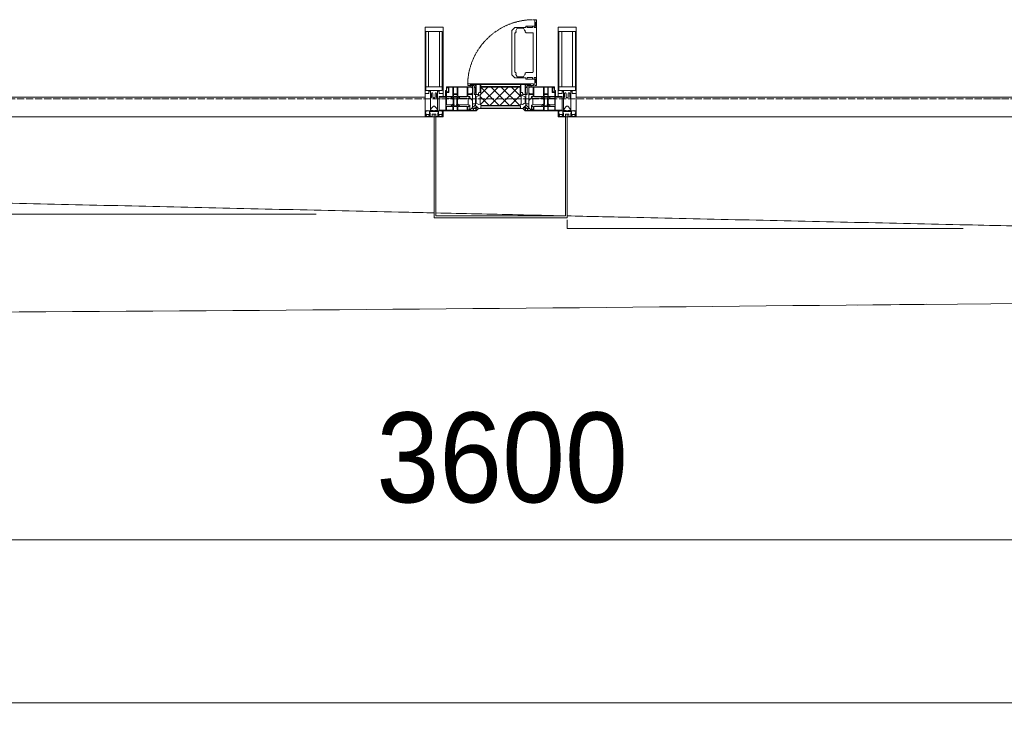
# Model space of a CAD drawing. Header units: millimetres. Extents: x 5617 to 106049, y 7718 to 209339.
# Tile 9 of 63: x 37783 to 40519, y 13650 to 15621. Entities that reach past the tile are written whole.
import ezdxf

# ---------------------------------------------------------------- set-up
doc = ezdxf.new("R2010")
doc.units = ezdxf.units.MM
doc.linetypes.add('-D1-02х01', pattern=[3, 2, -1])
doc.linetypes.add('ADSK_Линия сетки', pattern=[25, 20, -2.5, 0, -2.5])
for name, color, linetype, lineweight in [('Импосты витража', 7, 'Continuous', 18), ('Колонны', 7, 'Continuous', 18), ('Окна', 7, 'Continuous', 18), ('Оси', 7, 'Continuous', 9), ('Панели витража', 7, 'Continuous', 18), ('Размеры', 7, 'Continuous', 9), ('Размеры-100', 7, 'Continuous', 9), ('Форма', 7, 'Continuous', 18), ('Элементы узлов', 7, 'Continuous', 18)]:
    doc.layers.add(name, color=color, linetype=linetype, lineweight=lineweight)
doc.styles.add('Arial', font='arial.ttf', dxfattribs={"width": 0.9, "height": 250})
doc.dimstyles.new('Основной_2_5_мм', dxfattribs={"dimscale": 304.8, "dimtxt": 255.06485, "dimasz": 0.463911, "dimexe": 0.492126, "dimexo": 0.492126, "dimgap": 0.098425, "dimtad": 1, "dimdec": 0, "dimdsep": 46, "dimtxsty": 'Arial', "dimblk1": 'OBLIQUE', "dimblk2": 'OBLIQUE', "dimsah": 1, "dimcen": 0.09, "dimdle": 0.492126, "dimazin": 2, "dimtfac": 1, "dimtdec": 4, "dimtix": 1, "dimtmove": 0, "dimatfit": 3, "dimfxl": 1, "dimtvp": 1, "dimtolj": 1, "dimtzin": 0, "dimlwd": 20, "dimlwe": 20, "dimarcsym": 2})

# ---------------------------------------------------------------- blocks, each defined once
blk = doc.blocks.new('System Panel - A_PAN_Glass-7508020-МКСС_К4_L18_61_500_')
at = {"layer": 'Панели витража', "color": 253, "lineweight": 5, "true_color": 0xaaaaaa}
for p, q in [((656.25, 55), (-656.25, 55)), ((-656.25, 55), (-656.25, 0)), ((656.25, 0), (656.25, 55)), ((-656.25, 0), (656.25, 0))]:
    blk.add_line(p, q, dxfattribs=at)
blk = doc.blocks.new('A_PAN_Створка - 383мм-V53-МКСС_К4_L18_61_500_')
at = {"layer": 'Панели витража', "lineweight": 5}
h = blk.add_hatch(dxfattribs=at)
h.set_pattern_fill('FP_7', color=256, style=0, pattern_type=2)
h.set_pattern_definition([(45, (-113350, -15350), (-14.1421356, 14.1421356), []), (135, (-113350, -15350), (-14.1421356, -14.1421356), [])])
h.paths.add_polyline_path([(-54.5, 31.8), (54.5, 31.8), (54.9, 34.1), (57.2, 36.4), (57.2, 60.8), (54.6, 63.4), (53.6, 82.7), (-54.6, 81.8), (-54.6, 63.4), (-57.2, 60.8), (-57.2, 36.4), (-54.9, 34.1)])
at = {"layer": 'Окна', "lineweight": 5}
for p, q in [((39.7, 249), (31.1, 240.4)), ((70.1, 249), (39.7, 249)), ((45.9, 246.8), (45, 244.7)), ((63.3, 246.8), (45.9, 246.8)), ((64.1, 245), (63.3, 246.8)), ((70.1, 252.9), (70.1, 249)), ((95.1, 252.9), (70.1, 252.9)), ((74.1, 248.4), (74.1, 252.9)), ((89.1, 248.4), (74.1, 248.4)), ((89.1, 252.9), (89.1, 248.4)), ((93.1, 248.4), (93.1, 252.9)), ((97.9, 248.4), (93.1, 248.4)), ((95.1, 270.5), (95.1, 252.9)), ((99.6, 270.5), (95.1, 270.5)), ((97.9, 262.4), (95.1, 262.4)), ((97.9, 262.4), (97.9, 248.4)), ((99.6, 270.5), (99.6, 87.5)), ((31.1, 117.6), (31.1, 240.4)), ((41.4, 234.2), (39.1, 233.8)), ((39.1, 179), (39.1, 233.8)), ((41.4, 234.2), (43.5, 236.3)), ((45, 244.7), (42.3, 239.8)), ((42.3, 239.8), (43.5, 236.3)), ((64.1, 245), (66.7, 241)), ((66.7, 241), (68.6, 239.7)), ((68.6, 239.7), (68.6, 236.4)), ((68.6, 236.4), (71.1, 233.9)), ((71.1, 233.9), (89.5, 233.9)), ((89.5, 233.9), (90.6, 232.8)), ((90.6, 125.2), (90.6, 232.8)), ((39.1, 179), (39.1, 124.2)), ((39.7, 109), (31.1, 117.6)), ((41.4, 123.8), (39.1, 124.2)), ((41.4, 123.8), (43.5, 121.7)), ((42.3, 118.2), (43.5, 121.7)), ((45, 113.3), (42.3, 118.2)), ((45.9, 111.2), (45, 113.3)), ((63.3, 111.2), (45.9, 111.2)), ((64.1, 113), (63.3, 111.2)), ((64.1, 113), (66.7, 117)), ((66.7, 117), (68.6, 118.3)), ((68.6, 121.6), (71.1, 124.1)), ((68.6, 118.3), (68.6, 121.6)), ((71.1, 124.1), (89.5, 124.1)), ((74.1, 109.6), (74.1, 105.1)), ((89.1, 109.6), (74.1, 109.6)), ((89.1, 105.1), (89.1, 109.6)), ((89.5, 124.1), (90.6, 125.2)), ((93.1, 109.6), (93.1, 105.1)), ((97.9, 109.6), (93.1, 109.6)), ((97.9, 95.6), (97.9, 109.6)), ((-150, 84), (-78, 84)), ((-150, 73.5), (-150, 84)), ((-91.5, 92), (91.5, 92)), ((-91.5, 87.5), (-91.5, 92)), ((-73.9, 87.5), (-91.5, 87.5)), ((-78, 84), (-78, 23.5)), ((-73.9, 62.5), (-73.9, 87.5)), ((70.1, 109), (39.7, 109)), ((70.1, 105.1), (70.1, 109)), ((95.1, 105.1), (70.1, 105.1)), ((73.9, 87.5), (73.9, 62.5)), ((91.5, 87.5), (73.9, 87.5)), ((78, 84), (150, 84)), ((78, 23.5), (78, 84)), ((91.5, 92), (91.5, 87.5)), ((95.1, 87.5), (95.1, 105.1)), ((97.9, 95.6), (95.1, 95.6)), ((99.6, 87.5), (95.1, 87.5)), ((150, 84), (150, 73.5)), ((-171, 57), (-156, 57)), ((-171, 17), (-171, 57)), ((-153, 73.5), (-150, 73.5)), ((-153, 60), (-153, 73.5)), ((-70, 62.5), (-73.9, 62.5)), ((-70, 32.1), (-70, 62.5)), ((70, 62.5), (70, 32.1)), ((73.9, 62.5), (70, 62.5)), ((150, 73.5), (153, 73.5)), ((153, 73.5), (153, 60)), ((156, 57), (171, 57)), ((171, 57), (171, 17)), ((-61.4, 23.5), (-70, 32.1)), ((70, 32.1), (61.4, 23.5)), ((-67.9, 17), (-171, 17)), ((-78, 23.5), (-67.9, 23.5)), ((-67.9, 23.5), (-64.6, 26.8)), ((-67.9, 17), (-67.9, 23.5)), ((-61.4, 23.5), (-67.9, 17)), ((-64.6, 26.8), (-61.4, 23.5)), ((61.4, 23.5), (-61.4, 23.5)), ((61.4, 23.5), (64.6, 26.8)), ((67.9, 17), (61.4, 23.5)), ((64.6, 26.8), (67.9, 23.5)), ((67.9, 23.5), (67.9, 17)), ((67.9, 23.5), (78, 23.5)), ((171, 17), (67.9, 17))]:
    blk.add_line(p, q, dxfattribs=at)
at = {"layer": 'Окна', "color": 253, "lineweight": 5, "true_color": 0xaaaaaa}
for p, q in [((-148.5, 82.5), (-132.4, 82.5)), ((-148.5, 81), (-148.5, 82.5)), ((-132.4, 56.6), (-132.4, 82.5)), ((-131, 82.5), (-120.8, 82.5)), ((-131, 82.5), (-131, 64.6)), ((-120.8, 82.5), (-120.8, 64.6)), ((-119.3, 82.5), (-92.5, 82.5)), ((-119.3, 56.6), (-119.3, 82.5)), ((-92.5, 56.6), (-92.5, 82.5)), ((-90.8, 82.5), (-79.5, 82.5)), ((-90.8, 64.6), (-90.8, 82.5)), ((-85, 84), (-85, 87.5)), ((-85, 87.5), (-78, 87.5)), ((-78, 84), (-85, 84)), ((-79.5, 82.5), (-79.5, 80.6)), ((-78, 87.5), (-78, 84)), ((78, 87.5), (78, 84)), ((85, 87.5), (78, 87.5)), ((78, 84), (85, 84)), ((90.8, 82.5), (79.5, 82.5)), ((79.5, 82.5), (79.5, 80.6)), ((85, 84), (85, 87.5)), ((90.8, 64.6), (90.8, 82.5)), ((119.3, 82.5), (92.5, 82.5)), ((92.5, 56.6), (92.5, 82.5)), ((119.3, 56.6), (119.3, 82.5)), ((120.8, 82.5), (120.8, 64.6)), ((131, 82.5), (120.8, 82.5)), ((131, 82.5), (131, 64.6)), ((132.4, 56.6), (132.4, 82.5)), ((148.5, 82.5), (132.4, 82.5)), ((148.5, 81), (148.5, 82.5)), ((-171, 55.5), (-152, 55.5)), ((-152, 20), (-152, 73.5)), ((-150.5, 69.5), (-150.5, 73.5)), ((-145, 69.5), (-150.5, 69.5)), ((-150.5, 33.6), (-150.5, 68)), ((-150.5, 68), (-143.5, 68)), ((-150.5, 56.6), (-132.4, 56.6)), ((-143.5, 81), (-148.5, 81)), ((-145, 69.5), (-145, 79.5)), ((-143.5, 68), (-143.5, 81)), ((-137.2, 54.8), (-135.8, 50.8)), ((-132.5, 54.8), (-137.2, 54.8)), ((-132.5, 53.8), (-132.5, 54.8)), ((-131, 64.6), (-120.8, 64.6)), ((-131, 56.5), (-131, 62.6)), ((-120.8, 62.6), (-131, 62.6)), ((-131, 56.5), (-120.8, 56.5)), ((-131, 55.1), (-131, 52.7)), ((-120.8, 55.1), (-131, 55.1)), ((-120.8, 56.5), (-120.8, 62.6)), ((-120.8, 55.1), (-120.8, 52.7)), ((-92.5, 56.6), (-119.3, 56.6)), ((-119.3, 54.8), (-114.6, 54.8)), ((-119.3, 53.8), (-119.3, 54.8)), ((-114.6, 54.8), (-115.9, 50.8)), ((-80.1, 64.6), (-90.8, 64.6)), ((-90.8, 62.7), (-90.8, 56.6)), ((-80.4, 62.7), (-90.8, 62.7)), ((-90.8, 56.6), (-85.9, 56.6)), ((-85.9, 56.6), (-85.9, 53.5)), ((-80.4, 61.1), (-80.4, 62.7)), ((-78, 61.1), (-80.4, 61.1)), ((-80.1, 66.1), (-80.1, 64.6)), ((-78, 66.1), (-80.1, 66.1)), ((-79.5, 80.6), (-78, 80.6)), ((-78, 66.1), (-78, 61.1)), ((79.5, 80.6), (78, 80.6)), ((78, 66.1), (78, 61.1)), ((78, 66.1), (80.1, 66.1)), ((78, 61.1), (80.4, 61.1)), ((80.1, 66.1), (80.1, 64.6)), ((80.1, 64.6), (90.8, 64.6)), ((80.4, 62.7), (90.8, 62.7)), ((80.4, 61.1), (80.4, 62.7)), ((85.9, 56.6), (85.9, 53.5)), ((90.8, 56.6), (85.9, 56.6)), ((90.8, 62.7), (90.8, 56.6)), ((92.5, 56.6), (119.3, 56.6)), ((114.6, 54.8), (115.9, 50.8)), ((119.3, 54.8), (114.6, 54.8)), ((119.3, 53.8), (119.3, 54.8)), ((131, 64.6), (120.8, 64.6)), ((120.8, 56.5), (120.8, 62.6)), ((120.8, 62.6), (131, 62.6)), ((131, 56.5), (120.8, 56.5)), ((120.8, 55.1), (120.8, 52.7)), ((120.8, 55.1), (131, 55.1)), ((131, 56.5), (131, 62.6)), ((131, 55.1), (131, 52.7)), ((150.5, 56.6), (132.4, 56.6)), ((132.5, 54.8), (137.2, 54.8)), ((132.5, 53.8), (132.5, 54.8)), ((137.2, 54.8), (135.8, 50.8)), ((143.5, 81), (148.5, 81)), ((143.5, 68), (143.5, 81)), ((150.5, 68), (143.5, 68)), ((145, 69.5), (145, 79.5)), ((145, 69.5), (150.5, 69.5)), ((150.5, 69.5), (150.5, 73.5)), ((150.5, 33.6), (150.5, 68)), ((152, 20), (152, 73.5)), ((171, 55.5), (152, 55.5)), ((-136.4, 52.4), (-150.5, 52.4)), ((-136.3, 33.6), (-150.5, 33.6)), ((-150.5, 29.4), (-132.4, 29.4)), ((-150.5, 17), (-150.5, 29.4)), ((-137.2, 31), (-135.8, 35)), ((-132.5, 31), (-137.2, 31)), ((-132.1, 49), (-135.8, 50.8)), ((-132.1, 36.8), (-135.8, 35)), ((-132.5, 53.8), (-133.4, 52)), ((-133.4, 52), (-130.1, 50.4)), ((-133.4, 33.7), (-130.1, 35.3)), ((-132.5, 31.9), (-133.4, 33.7)), ((-132.5, 31.9), (-132.5, 31)), ((-132.4, 29.4), (-132.4, 18.6)), ((-132.1, 49), (-132.1, 36.8)), ((-129.4, 51.1), (-131, 52.7)), ((-129.4, 34.6), (-131, 33)), ((-131, 30.9), (-131, 33)), ((-120.8, 30.9), (-131, 30.9)), ((-131, 29.5), (-120.8, 29.5)), ((-131, 18.2), (-131, 29.5)), ((-130.1, 50.4), (-129.4, 51.1)), ((-130.1, 35.3), (-130.1, 50.4)), ((-130.1, 35.3), (-129.4, 34.6)), ((-122.4, 51.1), (-120.8, 52.7)), ((-121.7, 50.4), (-122.4, 51.1)), ((-121.7, 35.3), (-122.4, 34.6)), ((-122.4, 34.6), (-120.8, 33)), ((-118.4, 52), (-121.7, 50.4)), ((-121.7, 35.3), (-121.7, 50.4)), ((-118.4, 33.7), (-121.7, 35.3)), ((-120.8, 30.9), (-120.8, 33)), ((-120.8, 18.2), (-120.8, 29.5)), ((-119.7, 49), (-115.9, 50.8)), ((-119.7, 49), (-119.7, 36.8)), ((-119.7, 36.8), (-115.9, 35)), ((-119.3, 53.8), (-118.4, 52)), ((-119.3, 31.9), (-118.4, 33.7)), ((-119.3, 31.9), (-119.3, 31)), ((-119.3, 31), (-114.6, 31)), ((-92.5, 29.4), (-119.3, 29.4)), ((-119.3, 29.4), (-119.3, 18.6)), ((-114.6, 31), (-115.9, 35)), ((-94.1, 33.5), (-115.4, 33.5)), ((-94.1, 52.5), (-115.3, 52.5)), ((-89.9, 50.9), (-94.1, 52.5)), ((-89.9, 35.1), (-94.1, 33.5)), ((-92.5, 18.6), (-92.5, 29.4)), ((-90.8, 18.5), (-90.8, 29.4)), ((-90.8, 29.4), (-85.9, 29.4)), ((-89.9, 52.2), (-88.6, 53.5)), ((-89.9, 52.2), (-89.9, 50.9)), ((-89.9, 35.1), (-89.9, 50.9)), ((-89.9, 32.5), (-89.9, 35.1)), ((-85.9, 32.5), (-89.9, 32.5)), ((-85.9, 53.5), (-88.6, 53.5)), ((-85.9, 53.5), (-78, 45.6)), ((-85.9, 29.4), (-85.9, 32.5)), ((-85.9, 21.9), (-85.9, 29.4)), ((-70, 33.8), (-83.4, 20.4)), ((-78, 45.6), (-78, 36.8)), ((-78, 36.8), (-70, 36.8)), ((-67.2, 29.3), (-73, 23.5)), ((-70, 36.8), (-70, 33.8)), ((-64.6, 26.8), (-67.2, 29.3)), ((64.6, 26.8), (67.2, 29.3)), ((67.2, 29.3), (73, 23.5)), ((70, 36.8), (70, 33.8)), ((78, 36.8), (70, 36.8)), ((70, 33.8), (83.4, 20.4)), ((85.9, 53.5), (78, 45.6)), ((78, 45.6), (78, 36.8)), ((85.9, 53.5), (88.6, 53.5)), ((85.9, 32.5), (89.9, 32.5)), ((85.9, 29.4), (85.9, 32.5)), ((85.9, 21.9), (85.9, 29.4)), ((90.8, 29.4), (85.9, 29.4)), ((89.9, 52.2), (88.6, 53.5)), ((89.9, 50.9), (94.1, 52.5)), ((89.9, 52.2), (89.9, 50.9)), ((89.9, 35.1), (89.9, 50.9)), ((89.9, 35.1), (94.1, 33.5)), ((89.9, 32.5), (89.9, 35.1)), ((90.8, 18.5), (90.8, 29.4)), ((92.5, 18.6), (92.5, 29.4)), ((92.5, 29.4), (119.3, 29.4)), ((94.1, 52.5), (115.3, 52.5)), ((94.1, 33.5), (115.4, 33.5)), ((114.6, 31), (115.9, 35)), ((119.3, 31), (114.6, 31)), ((119.7, 49), (115.9, 50.8)), ((119.7, 36.8), (115.9, 35)), ((119.3, 53.8), (118.4, 52)), ((118.4, 52), (121.7, 50.4)), ((118.4, 33.7), (121.7, 35.3)), ((119.3, 31.9), (118.4, 33.7)), ((119.3, 31.9), (119.3, 31)), ((119.3, 29.4), (119.3, 18.6)), ((119.7, 49), (119.7, 36.8)), ((122.4, 51.1), (120.8, 52.7)), ((122.4, 34.6), (120.8, 33)), ((120.8, 30.9), (120.8, 33)), ((120.8, 30.9), (131, 30.9)), ((120.8, 18.2), (120.8, 29.5)), ((131, 29.5), (120.8, 29.5)), ((121.7, 50.4), (122.4, 51.1)), ((121.7, 35.3), (121.7, 50.4)), ((121.7, 35.3), (122.4, 34.6)), ((129.4, 51.1), (131, 52.7)), ((130.1, 50.4), (129.4, 51.1)), ((130.1, 35.3), (129.4, 34.6)), ((129.4, 34.6), (131, 33)), ((133.4, 52), (130.1, 50.4)), ((130.1, 35.3), (130.1, 50.4)), ((133.4, 33.7), (130.1, 35.3)), ((131, 30.9), (131, 33)), ((131, 18.2), (131, 29.5)), ((132.1, 49), (135.8, 50.8)), ((132.1, 49), (132.1, 36.8)), ((132.1, 36.8), (135.8, 35)), ((150.5, 29.4), (132.4, 29.4)), ((132.4, 29.4), (132.4, 18.6)), ((132.5, 53.8), (133.4, 52)), ((132.5, 31.9), (133.4, 33.7)), ((132.5, 31.9), (132.5, 31)), ((132.5, 31), (137.2, 31)), ((137.2, 31), (135.8, 35)), ((136.3, 33.6), (150.5, 33.6)), ((136.4, 52.4), (150.5, 52.4)), ((150.5, 17), (150.5, 29.4)), ((-171, 18.5), (-153.5, 18.5)), ((-153.5, 18.5), (-152, 20)), ((-132.4, 18.6), (-150.5, 18.6)), ((-120.8, 18.2), (-131, 18.2)), ((-119.3, 18.6), (-92.5, 18.6)), ((-87.3, 18.5), (-90.8, 18.5)), ((-87.3, 21.9), (-85.9, 21.9)), ((-87.3, 20.4), (-87.3, 21.9)), ((-87.3, 20.4), (-87.3, 18.5)), ((-84.8, 20.4), (-87.3, 20.4)), ((-85.9, 18.2), (-85.9, 20.4)), ((-75.9, 18.2), (-85.9, 18.2)), ((-83.4, 20.4), (-84.8, 20.4)), ((-75.9, 23.5), (-73, 23.5)), ((-75.9, 21.5), (-75.9, 23.5)), ((-75.9, 21.5), (-75.9, 18.2)), ((-74.9, 21.5), (-75.9, 21.5)), ((-74.9, 17.9), (-74.9, 21.5)), ((-68.9, 17.9), (-74.9, 17.9)), ((-68.9, 21.5), (-68.9, 17.9)), ((-67.9, 21.5), (-68.9, 21.5)), ((-67.9, 23.5), (-64.6, 26.8)), ((-67.9, 21.5), (-67.9, 23.5)), ((67.9, 23.5), (64.6, 26.8)), ((67.9, 21.5), (67.9, 23.5)), ((67.9, 21.5), (68.9, 21.5)), ((68.9, 21.5), (68.9, 17.9)), ((68.9, 17.9), (74.9, 17.9)), ((75.9, 23.5), (73, 23.5)), ((74.9, 21.5), (75.9, 21.5)), ((74.9, 17.9), (74.9, 21.5)), ((75.9, 21.5), (75.9, 23.5)), ((75.9, 21.5), (75.9, 18.2)), ((75.9, 18.2), (85.9, 18.2)), ((83.4, 20.4), (84.8, 20.4)), ((84.8, 20.4), (87.3, 20.4)), ((87.3, 21.9), (85.9, 21.9)), ((85.9, 18.2), (85.9, 20.4)), ((87.3, 20.4), (87.3, 21.9)), ((87.3, 20.4), (87.3, 18.5)), ((87.3, 18.5), (90.8, 18.5)), ((119.3, 18.6), (92.5, 18.6)), ((120.8, 18.2), (131, 18.2)), ((132.4, 18.6), (150.5, 18.6)), ((153.5, 18.5), (152, 20)), ((171, 18.5), (153.5, 18.5))]:
    blk.add_line(p, q, dxfattribs=at)
at = {"layer": 'Окна', "linetype": '-D1-02х01', "lineweight": 5}
blk.add_arc((91.4, 87.5), 183, 88.8555, 178.5909, dxfattribs=at)
at = {"layer": 'Окна', "lineweight": 5}
for centre, start, end in [((-156, 60), 270, 360), ((156, 60), 180, 270)]:
    blk.add_arc(centre, 3, start, end, dxfattribs=at)
at = {"layer": 'Элементы узлов', "color": 253, "lineweight": 5, "true_color": 0xaaaaaa}
for p, q in [((-91.5, 92), (-91.5, 87.5)), ((-91.5, 92), (91.5, 92)), ((-91.5, 87.5), (-73.9, 87.5)), ((-83.4, 90.3), (-69.4, 90.3)), ((-83.4, 90.3), (-83.4, 87.5)), ((-73.9, 87.5), (-73.9, 62.5)), ((-69.4, 85.5), (-73.9, 85.5)), ((-69.4, 90.3), (-69.4, 85.5)), ((-67.9, 89.3), (-66.9, 90.3)), ((-67.9, 62.5), (-67.9, 89.3)), ((-66.9, 90.3), (-57.4, 90.3)), ((-57.4, 90.3), (-56.4, 89.4)), ((-56.4, 89.4), (-56.4, 67.7)), ((-53.9, 90.3), (-54.9, 89.3)), ((-54.9, 89.3), (-54.9, 85.6)), ((-54.9, 85.6), (-53.9, 84.6)), ((-54.9, 81.9), (-53.8, 83)), ((-53.6, 82.7), (-54.6, 81.8)), ((53.9, 90.3), (-53.9, 90.3)), ((-53.9, 84.6), (53.9, 84.6)), ((53.8, 83), (-53.8, 83)), ((53.6, 82.7), (-53.6, 82.7)), ((54.6, 81.8), (53.6, 82.7)), ((54.9, 81.9), (53.8, 83)), ((53.9, 90.3), (54.9, 89.3)), ((54.9, 85.6), (53.9, 84.6)), ((54.9, 89.3), (54.9, 85.6)), ((57.4, 90.3), (56.4, 89.4)), ((56.4, 89.4), (56.4, 67.7)), ((66.9, 90.3), (57.4, 90.3)), ((67.9, 89.3), (66.9, 90.3)), ((67.9, 62.5), (67.9, 89.3)), ((69.4, 90.3), (69.4, 85.5)), ((83.4, 90.3), (69.4, 90.3)), ((69.4, 85.5), (73.9, 85.5)), ((91.5, 87.5), (73.9, 87.5)), ((73.9, 87.5), (73.9, 62.5)), ((83.4, 90.3), (83.4, 87.5)), ((91.5, 92), (91.5, 87.5)), ((-73.9, 81.5), (-69.4, 81.5)), ((-69.4, 66.5), (-73.9, 66.5)), ((-73.9, 62.5), (-70, 62.5)), ((-70, 62.5), (-70, 32.1)), ((-69.4, 81.5), (-69.4, 66.5)), ((-61.7, 62.5), (-67.9, 62.5)), ((-66, 56.5), (-67.8, 55.7)), ((-67.8, 55.7), (-67.8, 38.3)), ((-66, 56.5), (-62, 59.1)), ((-62, 59.1), (-60.7, 61)), ((-60.1, 67.7), (-61.7, 64.9)), ((-61.7, 64.9), (-61.7, 62.5)), ((-60.7, 61), (-57.4, 61)), ((-56.4, 67.7), (-60.1, 67.7)), ((-57.4, 61), (-54.9, 63.5)), ((-54.6, 63.4), (-57.2, 60.8)), ((-57.2, 60.8), (-57.2, 36.4)), ((-54.9, 63.5), (-54.9, 81.9)), ((-54.6, 81.8), (-54.6, 63.4)), ((54.6, 63.4), (54.6, 81.8)), ((57.2, 60.8), (54.6, 63.4)), ((54.9, 63.5), (54.9, 81.9)), ((57.4, 61), (54.9, 63.5)), ((56.4, 67.7), (60.1, 67.7)), ((57.2, 36.4), (57.2, 60.8)), ((60.7, 61), (57.4, 61)), ((60.1, 67.7), (61.7, 64.9)), ((62, 59.1), (60.7, 61)), ((61.7, 64.9), (61.7, 62.5)), ((61.7, 62.5), (67.9, 62.5)), ((66, 56.5), (62, 59.1)), ((66, 56.5), (67.8, 55.7)), ((67.8, 55.7), (67.8, 38.3)), ((69.4, 81.5), (69.4, 66.5)), ((73.9, 81.5), (69.4, 81.5)), ((69.4, 66.5), (73.9, 66.5)), ((70, 62.5), (70, 32.1)), ((73.9, 62.5), (70, 62.5)), ((-70, 32.1), (-61.4, 23.5)), ((-67.8, 38.3), (-65.7, 37.4)), ((-65.7, 37.4), (-60.8, 34.7)), ((-60.8, 34.7), (-57.3, 35.9)), ((-55.2, 33.8), (-57.3, 35.9)), ((-57.2, 36.4), (-54.9, 34.1)), ((-55.2, 33.8), (-54.8, 31.5)), ((-54.9, 34.1), (-54.5, 31.8)), ((-53.9, 30.5), (-54.9, 29.5)), ((-54.9, 29.5), (-54.9, 25.8)), ((0, 31.5), (-54.8, 31.5)), ((-54.5, 31.8), (54.5, 31.8)), ((53.9, 30.5), (-53.9, 30.5)), ((0, 31.5), (54.8, 31.5)), ((53.9, 30.5), (54.9, 29.5)), ((54.5, 31.8), (54.9, 34.1)), ((55.2, 33.8), (54.8, 31.5)), ((54.9, 34.1), (57.2, 36.4)), ((54.9, 29.5), (54.9, 25.8)), ((55.2, 33.8), (57.3, 35.9)), ((60.8, 34.7), (57.3, 35.9)), ((65.7, 37.4), (60.8, 34.7)), ((70, 32.1), (61.4, 23.5)), ((67.8, 38.3), (65.7, 37.4)), ((61.4, 23.5), (-61.4, 23.5)), ((-54.9, 25.8), (-53.9, 24.8)), ((-53.9, 24.8), (53.9, 24.8)), ((54.9, 25.8), (53.9, 24.8))]:
    blk.add_line(p, q, dxfattribs=at)
blk = doc.blocks.new('Rectangular Mullion - 50Wx250H-2623690-МКСС_К4_L18_61_500_')
at = {"layer": 'Элементы узлов', "color": 253, "lineweight": 5, "true_color": 0xaaaaaa}
for p, q in [((-25, 65.2), (-25, 250)), ((-25, 250), (0, 250)), ((25, 250), (0, 250)), ((25, 65.2), (25, 250)), ((-23, 237.3), (0, 237.3)), ((-23, 237.3), (-23, 73.6)), ((-14.9, 84), (-14.9, 237.3)), ((23, 237.3), (0, 237.3)), ((14.9, 84), (14.9, 237.3)), ((23, 237.3), (23, 73.6)), ((0, 84), (-23, 84)), ((0, 84), (23, 84)), ((-14, 65.2), (-25, 65.2)), ((-0.5, 73.6), (-23, 73.6)), ((-14, 71.3), (-14, 65.2)), ((-10, 71.3), (-14, 71.3)), ((-10, 53), (-10, 71.3)), ((-7, 65.2), (-5.9, 67.3)), ((-7, 65.2), (-7, 54.7)), ((-4.1, 67.3), (-5.9, 67.3)), ((-4.1, 67.3), (-2.9, 65.1)), ((-2.9, 65.1), (-2.9, 54.6)), ((0.5, 73.6), (23, 73.6)), ((4.1, 67.3), (2.9, 65.1)), ((2.9, 65.1), (2.9, 54.6)), ((4.1, 67.3), (5.9, 67.3)), ((7, 65.2), (5.9, 67.3)), ((7, 65.2), (7, 54.7)), ((10, 71.3), (14, 71.3)), ((10, 53), (10, 71.3)), ((14, 71.3), (14, 65.2)), ((14, 65.2), (25, 65.2)), ((-8.7, 53), (-10, 53)), ((-10, 53), (-10, 17)), ((-8.7, 53), (-7, 54.7)), ((-8.5, 23), (-1.5, 30)), ((-1.3, 53), (-2.9, 54.6)), ((-1.5, 30), (0, 30)), ((0, 53), (-1.3, 53)), ((0, 53), (1.3, 53)), ((1.5, 30), (0, 30)), ((1.3, 53), (2.9, 54.6)), ((8.5, 23), (1.5, 30)), ((8.7, 53), (7, 54.7)), ((8.7, 53), (10, 53)), ((10, 53), (10, 17)), ((-23.8, 14.6), (-25, 14.2)), ((-25, 0), (-25, 14.2)), ((-22.3, 17), (-23.8, 17)), ((-23.8, 17), (-23.8, 14.6)), ((-22.5, 10.6), (-23.8, 14.6)), ((-22.5, 10.6), (-23.7, 9.9)), ((-23.7, 1.3), (-23.7, 9.9)), ((-23.7, 1.3), (-11.8, 1.3)), ((-23.2, 10.2), (-22.5, 8)), ((-22.5, 8), (-22.5, 4.5)), ((-21.3, 4.5), (-22.5, 4.5)), ((-22.3, 17), (-22.3, 16)), ((-22.3, 16), (-21.3, 16)), ((-19, 17.6), (-21.3, 16)), ((-21.3, 4.5), (-21.3, 6.5)), ((-21.3, 6.5), (-14.2, 6.5)), ((-18.4, 16.6), (-19, 17.6)), ((-7.4, 16.6), (-18.4, 16.6)), ((-14.2, 6.5), (-14.2, 4.5)), ((-13.2, 4.5), (-14.2, 4.5)), ((-13.2, 4.5), (-12.2, 7.2)), ((-12.7, 7.6), (-11.3, 11.4)), ((-12.7, 7.6), (-11.8, 6.9)), ((-12.2, 9), (-12.2, 14.8)), ((-12.2, 14.8), (0, 14.8)), ((-11.8, 1.3), (-11.8, 6.9)), ((-10.5, 11.2), (-11.3, 11.4)), ((-10.5, 1.5), (-10.5, 11.2)), ((-4.8, 1.5), (-10.5, 1.5)), ((-10, 17), (-7.5, 17)), ((-8.5, 18.5), (-8.5, 23)), ((-7.5, 18.5), (-8.5, 18.5)), ((-7.5, 17), (-7.5, 18.5)), ((-7.4, 18), (-7.4, 16.6)), ((-2.6, 18), (-7.4, 18)), ((0, 8), (-4.8, 8)), ((-4.8, 1.5), (-4.8, 8)), ((-2.6, 18), (-2.6, 16.8)), ((-2.6, 16.8), (0, 16.8)), ((2.6, 16.8), (0, 16.8)), ((0, 14.8), (0, 16.8)), ((0, 14.8), (0, 16.8)), ((12.2, 14.8), (0, 14.8)), ((0, 0), (0, 8)), ((0, 8), (4.8, 8)), ((0, 0), (0, 8)), ((2.6, 18), (2.6, 16.8)), ((2.6, 18), (7.4, 18)), ((4.8, 1.5), (4.8, 8)), ((4.8, 1.5), (10.5, 1.5)), ((7.4, 18), (7.4, 16.6)), ((7.4, 16.6), (18.4, 16.6)), ((7.5, 18.5), (8.5, 18.5)), ((7.5, 17), (7.5, 18.5)), ((10, 17), (7.5, 17)), ((8.5, 18.5), (8.5, 23)), ((10.5, 11.2), (11.3, 11.4)), ((10.5, 1.5), (10.5, 11.2)), ((12.7, 7.6), (11.3, 11.4)), ((12.7, 7.6), (11.8, 6.9)), ((11.8, 1.3), (11.8, 6.9)), ((23.7, 1.3), (11.8, 1.3)), ((12.2, 9), (12.2, 14.8)), ((13.2, 4.5), (12.2, 7.2)), ((13.2, 4.5), (14.2, 4.5)), ((21.3, 6.5), (14.2, 6.5)), ((14.2, 6.5), (14.2, 4.5)), ((18.4, 16.6), (19, 17.6)), ((19, 17.6), (21.3, 16)), ((22.3, 16), (21.3, 16)), ((21.3, 4.5), (21.3, 6.5)), ((21.3, 4.5), (22.5, 4.5)), ((22.3, 17), (22.3, 16)), ((22.3, 17), (23.8, 17)), ((22.5, 10.6), (23.8, 14.6)), ((22.5, 10.6), (23.7, 9.9)), ((23.2, 10.2), (22.5, 8)), ((22.5, 8), (22.5, 4.5)), ((23.7, 1.3), (23.7, 9.9)), ((23.8, 17), (23.8, 14.6)), ((23.8, 14.6), (25, 14.2)), ((25, 0), (25, 14.2)), ((-25, 0), (0, 0)), ((25, 0), (0, 0))]:
    blk.add_line(p, q, dxfattribs=at)
for centre, start, end in [((-0.5, 73.1), 360, 90), ((0.5, 73.1), 90, 180)]:
    blk.add_arc(centre, 0.5, start, end, dxfattribs=at)
blk = doc.blocks.new('Rectangular Mullion - R_StandardFrame_50Wx250H-V50-МКСС_К4_L18_61_500_')
at = {"layer": 'Импосты витража', "color": 253, "lineweight": 5, "true_color": 0xaaaaaa}
for p, q in [((-25, -250), (-25, 0)), ((-25, 0), (0, 0)), ((5, 0), (25, 0)), ((25, 0), (25, -17)), ((25, -57), (25, -250)), ((25, -250), (-25, -250))]:
    blk.add_line(p, q, dxfattribs=at)
blk = doc.blocks.new('Rectangular Mullion - R_StandardFrame_50Wx250H-V51-МКСС_К4_L18_61_500_')
at = {"layer": 'Импосты витража', "color": 253, "lineweight": 5, "true_color": 0xaaaaaa}
for p, q in [((-25, -17), (-25, 0)), ((-25, 0), (-5, 0)), ((0, 0), (25, 0)), ((25, 0), (25, -250)), ((-25, -250), (-25, -57)), ((25, -250), (-25, -250))]:
    blk.add_line(p, q, dxfattribs=at)
blk = doc.blocks.new('A_SLK_PAN_Type1 - Прямой тип панели-6537766-МКСС_К4_L18_61_500_')
at = {"layer": 'Колонны', "lineweight": 5}
for p, q in [((-185, 280), (185, 280)), ((-185, 0), (-185, 280)), ((-180, 275), (-180, 0)), ((180, 275), (-180, 275)), ((180, 0), (180, 275)), ((185, 280), (185, 0)), ((-180, 0), (-185, 0)), ((185, 0), (180, 0))]:
    blk.add_line(p, q, dxfattribs=at)
blk = doc.blocks.new('A_OGR_PAN_Отлив - A_OGR_PAN_Отлив-6121320-МКСС_К4_L18_61_500_')
at = {"layer": 'Колонны', "color": 253, "lineweight": 5, "true_color": 0xaaaaaa}
for q in [(-681.2, -285.6), (419.4, -310)]:
    blk.add_line((-681.2, -310), q, dxfattribs=at)
blk = doc.blocks.new('A_OGR_PAN_Отлив - A_OGR_PAN_Отлив-6121307-МКСС_К4_L18_61_500_')
at = {"layer": 'Колонны', "color": 253, "lineweight": 5, "true_color": 0xaaaaaa}
for q in [(-681.2, -246.4), (354.1, -270)]:
    blk.add_line((-681.2, -270), q, dxfattribs=at)
blk = doc.blocks.new('135_SLK_K4_AR_FCD_rvt-1-МКСС_К4_L18_61_500_')
at = {"layer": 'Форма', "color": 253, "lineweight": 5, "true_color": 0xaaaaaa, "flags": 128}
blk.add_lwpolyline([(114341.6, 14827.2), (118320, 14866.3), (121358.5, 14890.7), (123765.7, 14904.4), (125726.1, 14909.6), (126485.2, 14909.7)], dxfattribs=at)
at = {"layer": 'Форма', "color": 253, "lineweight": 9, "true_color": 0xaaaaaa}
for points, knots in [([(111802.5, 15114.4), (111814.2, 15114.1), (111929.9, 15111.5), (112149.6, 15106.5), (112461.5, 15099.4), (112773.3, 15092.3), (113007.9, 15086.9), (113138.5, 15084), (113165, 15083.4)], [-0.77030912, -0.77030912, -0.77030912, -0.77030912, -0.76923077, -0.75961538, -0.75, -0.74038462, -0.73076923, -0.72831531, -0.72831531, -0.72831531, -0.72831531]), ([(113169.9, 15083.2), (113245.7, 15081.5), (113365.8, 15078.8), (113485.9, 15076.1), (113530.1, 15075.1)], [-0.72816583, -0.72816583, -0.72816583, -0.72816583, -0.72115385, -0.71706562, -0.71706562, -0.71706562, -0.71706562]), ([(113535.1, 15074.9), (113593.2, 15073.6), (113755.2, 15070), (114021.2, 15064), (114333.3, 15057), (114625.4, 15050.5), (114813.5, 15046.4), (114897.5, 15044.5)], [-0.71691159, -0.71691159, -0.71691159, -0.71691159, -0.71153846, -0.70192308, -0.69230769, -0.68269231, -0.67491834, -0.67491834, -0.67491834, -0.67491834])]:
    blk.add_open_spline(points, degree=3, knots=knots, dxfattribs=at)
at = {"layer": 'Форма', "color": 253, "lineweight": 5, "true_color": 0xaaaaaa}
blk.add_open_spline([(101491, 14865.2), (104196.9, 14823.9), (108527.9, 14782.2), (112953.9, 14812.1), (114532.5, 14829.3)], degree=3, knots=[41.449323, 41.449323, 41.449323, 41.449323, 55.669869, 63.619854, 63.619854, 63.619854, 63.619854], dxfattribs=at)
at = {"layer": 'Импосты витража', "color": 253, "lineweight": 5, "true_color": 0xaaaaaa}
for p in [(113165, 15350), (113535, 15350)]:
    blk.add_blockref('Rectangular Mullion - 50Wx250H-2623690-МКСС_К4_L18_61_500_', p, dxfattribs=at)
at = {"layer": 'Импосты витража', "color": 253, "lineweight": 5, "true_color": 0xaaaaaa, "extrusion": (0, 0, -1), "rotation": 180}
for name, p in [('Rectangular Mullion - R_StandardFrame_50Wx250H-V50-МКСС_К4_L18_61_500_', (-113165, 15350)), ('Rectangular Mullion - R_StandardFrame_50Wx250H-V51-МКСС_К4_L18_61_500_', (-113535, 15350))]:
    blk.add_blockref(name, p, dxfattribs=at)
at = {"layer": 'Колонны', "color": 253, "lineweight": 5, "true_color": 0xaaaaaa, "rotation": 180}
blk.add_blockref('A_SLK_PAN_Type1 - Прямой тип панели-6537766-МКСС_К4_L18_61_500_', (113350, 15350), dxfattribs=at)
at = {"layer": 'Колонны', "color": 253, "lineweight": 5, "true_color": 0xaaaaaa}
for name, p in [('A_OGR_PAN_Отлив - A_OGR_PAN_Отлив-6121307-МКСС_К4_L18_61_500_', (112483.8, 15350)), ('A_OGR_PAN_Отлив - A_OGR_PAN_Отлив-6121320-МКСС_К4_L18_61_500_', (114216.3, 15350))]:
    blk.add_blockref(name, p, dxfattribs=at)
at = {"layer": 'Панели витража', "color": 253, "lineweight": 5, "true_color": 0xaaaaaa}
for name, p in [('A_PAN_Створка - 383мм-V53-МКСС_К4_L18_61_500_', (113350, 15350)), ('System Panel - A_PAN_Glass-7508020-МКСС_К4_L18_61_500_', (112483.8, 15350)), ('System Panel - A_PAN_Glass-7508020-МКСС_К4_L18_61_500_', (114216.3, 15350))]:
    blk.add_blockref(name, p, dxfattribs=at)
blk = doc.blocks.new('DIMBLOCK4-МКСС_К4_L18_61_500_')
at = {"layer": 'Размеры-100', "lineweight": 20, "transparency": 16777216}
for p, q in [((37319, 14173.9), (37319, 14323.9)), ((40919, 14173.9), (40919, 14323.9)), ((37319, 14173.9), (40919, 14173.9)), ((37319, 14173.9), (37319, 14123.9)), ((40919, 14173.9), (40919, 14123.9))]:
    blk.add_line(p, q, dxfattribs=at)
at = {"layer": 'Размеры-100', "lineweight": 40, "transparency": 16777216}
for p, q in [((37319, 14173.9), (37389.7, 14244.6)), ((40919, 14173.9), (40989.7, 14244.6)), ((37319, 14173.9), (37248.3, 14103.2)), ((40919, 14173.9), (40848.3, 14103.2))]:
    blk.add_line(p, q, dxfattribs=at)
at = {"layer": 'Размеры-100', "color": 0, "lineweight": 20, "transparency": 16777216, "insert": (38773.6, 14528.5), "char_height": 250, "width": 828.765, "attachment_point": 1, "line_spacing_factor": 0.941778, "style": 'Arial'}
blk.add_mtext('3600', dxfattribs=at)
blk = doc.blocks.new('_Oblique')
at = {"color": 0, "linetype": 'ByBlock', "lineweight": -2}
blk.add_line((-0.5, -0.5), (0.5, 0.5), dxfattribs=at)
blk = doc.blocks.new('DIMBLOCK14-МКСС_К4_L18_61_500_')
at = {"layer": 'Размеры-100', "lineweight": 20, "transparency": 16777216}
for p, q in [((29019, 13720.9), (29019, 13870.9)), ((62519, 13720.9), (62519, 13870.9)), ((28869, 13720.9), (62669, 13720.9)), ((29019, 13720.9), (29019, 13670.9)), ((62519, 13720.9), (62519, 13670.9))]:
    blk.add_line(p, q, dxfattribs=at)
at = {"layer": 'Размеры-100', "lineweight": 40, "transparency": 16777216}
for p, q in [((29019, 13720.9), (29089.7, 13791.6)), ((62519, 13720.9), (62589.7, 13791.6)), ((29019, 13720.9), (28948.3, 13650.2)), ((62519, 13720.9), (62448.3, 13650.2))]:
    blk.add_line(p, q, dxfattribs=at)
at = {"layer": 'Размеры-100', "color": 0, "lineweight": 20, "transparency": 16777216, "insert": (45337.3, 14075.5), "char_height": 250, "width": 1035.956, "attachment_point": 1, "line_spacing_factor": 0.941778, "style": 'Arial'}
blk.add_mtext('33500', dxfattribs=at)

msp = doc.modelspace()

# ---------------------------------------------------------------- linework, layer by layer
at = {"layer": 'Оси', "linetype": 'ADSK_Линия сетки'}
msp.add_line((62569, 15400), (24700.4, 15400), dxfattribs=at)

# ---------------------------------------------------------------- block references
at = {"lineweight": 5}
msp.add_blockref('135_SLK_K4_AR_FCD_rvt-1-МКСС_К4_L18_61_500_', (-74231, 0), dxfattribs=at)

# ---------------------------------------------------------------- dimensions: what is measured, and where the dimension line sits
at = {"layer": 'Размеры', "lineweight": 20}
for base, p1, p2, override, picture, middle in [((40919, 14173.9), (37319, 14273.9), (40919, 14273.9), {"dimpost": '<>', "dimfxl": 3600}, 'DIMBLOCK4-МКСС_К4_L18_61_500_', (39119, 14331.6)), ((62519, 13720.9), (29019, 13820.9), (62519, 13820.9), {"dimpost": '<>', "dimfxl": 33500}, 'DIMBLOCK14-МКСС_К4_L18_61_500_', (45769, 13878.6))]:
    dim = msp.add_linear_dim(base=base, p1=p1, p2=p2, dimstyle='Основной_2_5_мм', override=override, dxfattribs=at)
    dim.commit()
    dim.dimension.update_dxf_attribs({"geometry": picture, "text_midpoint": middle})

doc.saveas('drawing.dxf')
